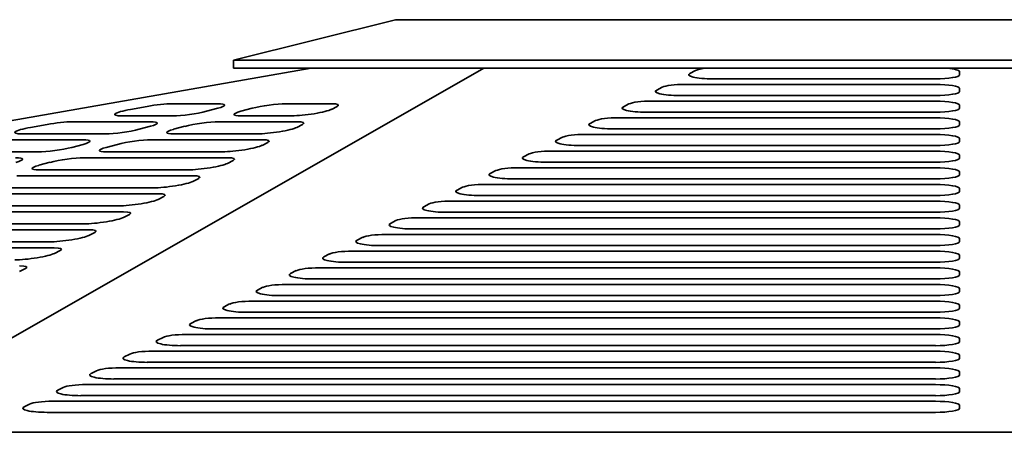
# Model space of a CAD drawing. Header units: millimetres. Extents: x 287 to 973, y 250 to 640.
# Tile 5 of 11: x 510 to 631, y 589 to 640. Entities that reach past the tile are written whole.
import ezdxf

# ---------------------------------------------------------------- set-up
doc = ezdxf.new("R2010")
doc.units = ezdxf.units.MM
doc.header["$LTSCALE"] = 3
doc.layers.add('Krawędzie widoczne(ISO)', color=7, linetype='Continuous', lineweight=35, true_color=0x262659)

msp = doc.modelspace()

# ---------------------------------------------------------------- linework, layer by layer
at = {"layer": 'Krawędzie widoczne(ISO)'}
for p, q in [((536, 635.5), (556, 640.5)), ((704, 640.5), (556, 640.5)), ((287.5, 589.5), (545.59, 634.5)), ((566.96, 634.5), (488.13, 589.5)), ((536, 635.5), (724, 635.5)), ((536, 634.5), (536, 635.5)), ((536, 634.5), (724, 634.5)), ((592.43, 633.87), (593.12, 634.21)), ((625.79, 634.05), (625.79, 633.7)), ((588.32, 631.81), (589, 632.15)), ((591.84, 632.5), (622.79, 632.5)), ((622.79, 633.19), (595.27, 633.19)), ((625.79, 631.99), (625.79, 631.64)), ((622.79, 631.13), (591.16, 631.13)), ((523.25, 629.41), (525.31, 629.78)), ((528.42, 630.1), (534, 630.1)), ((534.04, 629.55), (532.66, 629.18)), ((536.9, 629.18), (538.29, 629.55)), ((542.5, 630.11), (548.08, 630.11)), ((548.81, 629.79), (548.1, 629.42)), ((584.2, 629.75), (584.89, 630.09)), ((587.73, 630.44), (622.79, 630.44)), ((625.79, 629.92), (625.79, 629.58)), ((528.45, 628.62), (522.19, 628.62)), ((543.2, 628.62), (536.94, 628.62)), ((583.61, 628.38), (622.79, 628.38)), ((622.79, 629.07), (587.04, 629.07)), ((510.88, 627.18), (512.94, 627.56)), ((516.04, 627.87), (525.67, 627.88)), ((525.71, 627.32), (524.33, 626.95)), ((528.57, 626.95), (529.96, 627.32)), ((534.17, 627.88), (543.8, 627.88)), ((544.53, 627.56), (543.81, 627.19)), ((580.09, 627.69), (580.77, 628.03)), ((625.79, 627.86), (625.79, 627.52)), ((520.12, 626.39), (509.82, 626.39)), ((538.92, 626.4), (528.61, 626.39)), ((575.97, 625.63), (576.66, 625.97)), ((579.5, 626.32), (622.79, 626.32)), ((622.79, 627), (582.93, 627)), ((503.67, 625.65), (517.34, 625.65)), ((517.39, 625.09), (516, 624.72)), ((520.24, 624.72), (521.63, 625.09)), ((525.84, 625.65), (539.51, 625.65)), ((540.24, 625.34), (539.53, 624.97)), ((622.79, 624.94), (578.81, 624.94)), ((625.79, 625.8), (625.79, 625.46)), ((511.79, 624.16), (497.44, 624.16)), ((534.64, 624.17), (520.29, 624.17)), ((571.86, 623.56), (572.54, 623.91)), ((575.38, 624.26), (622.79, 624.26)), ((625.79, 623.74), (625.79, 623.4)), ((511.92, 622.5), (513.3, 622.87)), ((517.51, 623.42), (535.23, 623.43)), ((535.96, 623.11), (535.25, 622.74)), ((622.79, 622.88), (574.7, 622.88)), ((509.18, 621.2), (530.95, 621.2)), ((530.35, 621.94), (511.96, 621.94)), ((567.74, 621.5), (568.43, 621.85)), ((571.27, 622.2), (622.79, 622.2)), ((625.79, 621.68), (625.79, 621.34)), ((531.68, 620.89), (530.96, 620.51)), ((567.15, 620.13), (622.79, 620.13)), ((622.79, 620.82), (570.58, 620.82)), ((500.85, 618.97), (526.66, 618.98)), ((526.07, 619.72), (503.63, 619.71)), ((527.39, 618.66), (526.68, 618.29)), ((563.63, 619.44), (564.31, 619.79)), ((622.79, 618.76), (566.47, 618.76)), ((625.79, 619.62), (625.79, 619.28)), ((521.78, 617.49), (495.3, 617.48)), ((559.51, 617.38), (560.2, 617.72)), ((563.04, 618.07), (622.79, 618.07)), ((625.79, 617.56), (625.79, 617.21)), ((492.52, 616.74), (522.38, 616.75)), ((523.11, 616.43), (522.4, 616.06)), ((622.79, 616.7), (562.35, 616.7)), ((517.5, 615.27), (486.97, 615.26)), ((555.4, 615.32), (556.08, 615.66)), ((558.92, 616.01), (622.79, 616.01)), ((625.79, 615.5), (625.79, 615.15)), ((484.19, 614.51), (518.1, 614.52)), ((518.83, 614.21), (518.11, 613.84)), ((554.81, 613.95), (622.79, 613.95)), ((622.79, 614.64), (558.24, 614.64)), ((513.22, 613.04), (478.64, 613.03)), ((551.28, 613.26), (551.97, 613.6)), ((622.79, 612.58), (554.12, 612.58)), ((625.79, 613.43), (625.79, 613.09)), ((475.86, 612.29), (513.81, 612.3)), ((514.54, 611.98), (513.83, 611.61)), ((547.17, 611.2), (547.86, 611.54)), ((550.69, 611.89), (622.79, 611.89)), ((625.79, 611.37), (625.79, 611.03)), ((622.79, 610.51), (550.01, 610.51)), ((510.26, 609.75), (509.54, 609.38)), ((543.05, 609.14), (543.74, 609.48)), ((546.58, 609.83), (622.79, 609.83)), ((625.79, 609.31), (625.79, 608.97)), ((542.46, 607.77), (622.79, 607.77)), ((622.79, 608.45), (545.89, 608.45)), ((538.94, 607.07), (539.63, 607.42)), ((625.79, 607.25), (625.79, 606.91)), ((534.82, 605.01), (535.51, 605.36)), ((538.35, 605.71), (622.79, 605.71)), ((622.79, 606.39), (541.78, 606.39)), ((625.79, 605.19), (625.79, 604.85)), ((622.79, 604.33), (537.66, 604.33)), ((530.71, 602.95), (531.4, 603.3)), ((534.23, 603.64), (622.79, 603.64)), ((625.79, 603.13), (625.79, 602.79)), ((530.12, 601.58), (622.79, 601.58)), ((622.79, 602.27), (533.55, 602.27)), ((526.6, 600.89), (527.28, 601.23)), ((625.79, 601.07), (625.79, 600.72)), ((522.48, 598.83), (523.17, 599.17)), ((526, 599.52), (622.79, 599.52)), ((622.79, 600.21), (529.43, 600.21)), ((622.79, 598.15), (525.32, 598.15)), ((625.79, 599.01), (625.79, 598.66)), ((518.37, 596.77), (519.05, 597.11)), ((521.89, 597.46), (622.79, 597.46)), ((625.79, 596.95), (625.79, 596.6)), ((622.79, 596.09), (521.2, 596.09)), ((514.25, 594.71), (514.94, 595.05)), ((517.77, 595.4), (622.79, 595.4)), ((625.79, 594.88), (625.79, 594.54)), ((513.61, 593.34), (622.79, 593.34)), ((622.79, 594.03), (517.09, 594.03)), ((510.09, 592.65), (510.77, 592.99)), ((622.79, 591.96), (512.93, 591.96)), ((625.79, 592.82), (625.79, 592.48)), ((771.87, 589.5), (488.13, 589.5))]:
    msp.add_line(p, q, dxfattribs=at)
for centre, major_axis, ratio, start_param, end_param in [((595.96, 634.05), (-3, 0), 0.171768, 5.209577, 5.952847), ((622.79, 634.05), (3, 0), 0.171768, 6.283185, 7.3568), ((595.27, 633.7), (-3, 0), 0.171768, 5.952847, 7.853981), ((622.79, 633.7), (3, 0), 0.171768, 4.712389, 6.283185), ((591.84, 631.99), (-3, 0), 0.171768, 4.712389, 5.952847), ((622.79, 631.99), (3, 0), 0.171768, 6.283185, 7.853981), ((591.16, 631.64), (-3, 0), 0.171768, 5.952847, 7.853981), ((622.79, 631.64), (3, 0), 0.171768, 4.712389, 6.283185), ((526.34, 629.55), (2.97, 0.4), 0.131244, 0.777657, 1.903962), ((531.92, 629.55), (2.97, 0.4), 0.131244, 5.490046, 7.060842), ((540.41, 629.55), (2.97, 0.4), 0.131244, 0.777657, 2.348453), ((546, 629.55), (2.97, 0.4), 0.131244, 5.934537, 7.060842), ((587.04, 629.58), (-3, 0), 0.171768, 5.952847, 7.853981), ((587.73, 629.92), (-3, 0), 0.171768, 4.712389, 5.952847), ((622.79, 629.92), (3, 0), 0.171768, 6.283185, 7.853981), ((622.79, 629.58), (3, 0), 0.171768, 4.712389, 6.283185), ((524.27, 629.17), (-2.97, -0.4), 0.131244, 5.045554, 7.060842), ((530.53, 629.18), (-2.97, -0.4), 0.131244, 0.777657, 2.348453), ((539.03, 629.18), (-2.97, -0.4), 0.131244, 5.490046, 7.060842), ((545.29, 629.18), (2.97, 0.4), 0.131244, 3.919249, 5.934537), ((583.61, 627.86), (-3, 0), 0.171768, 4.712389, 5.952847), ((622.79, 627.86), (3, 0), 0.171768, 6.283185, 7.853981), ((511.9, 626.95), (-2.97, -0.4), 0.131244, 5.045554, 7.060842), ((513.96, 627.32), (2.97, 0.4), 0.131244, 0.777657, 1.903962), ((523.59, 627.32), (2.97, 0.4), 0.131244, 5.490046, 7.060842), ((532.09, 627.32), (2.97, 0.4), 0.131244, 0.777657, 2.348453), ((541, 626.95), (2.97, 0.4), 0.131244, 3.919249, 5.934537), ((541.72, 627.32), (2.97, 0.4), 0.131244, 5.934537, 7.060842), ((582.93, 627.52), (-3, 0), 0.171768, 5.952847, 7.853981), ((622.79, 627.52), (3, 0), 0.171768, 4.712389, 6.283185), ((522.2, 626.95), (-2.97, -0.4), 0.131244, 0.777657, 2.348453), ((530.7, 626.95), (-2.97, -0.4), 0.131244, 5.490046, 7.060842), ((579.5, 625.8), (-3, 0), 0.171768, 4.712389, 5.952847), ((622.79, 625.8), (3, 0), 0.171768, 6.283185, 7.853981), ((513.87, 624.72), (-2.97, -0.4), 0.131244, 0.777657, 2.348453), ((515.26, 625.09), (2.97, 0.4), 0.131244, 5.490046, 7.060842), ((522.37, 624.72), (-2.97, -0.4), 0.131244, 5.490046, 7.060842), ((523.76, 625.09), (2.97, 0.4), 0.131244, 0.777657, 2.348453), ((536.72, 624.73), (2.97, 0.4), 0.131244, 3.919249, 5.934537), ((537.43, 625.1), (2.97, 0.4), 0.131244, 5.934537, 7.060842), ((578.81, 625.46), (-3, 0), 0.171768, 5.952847, 7.853981), ((622.79, 625.46), (3, 0), 0.171768, 4.712389, 6.283185), ((574.7, 623.4), (-3, 0), 0.171768, 5.952847, 7.853981), ((575.38, 623.74), (-3, 0), 0.171768, 4.712389, 5.952847), ((622.79, 623.74), (3, 0), 0.171768, 6.283185, 7.853981), ((506.93, 622.86), (2.97, 0.4), 0.131244, 5.490046, 7.060842), ((514.04, 622.5), (-2.97, -0.4), 0.131244, 5.490046, 7.060842), ((515.43, 622.87), (2.97, 0.4), 0.131244, 0.777657, 2.348453), ((532.43, 622.5), (2.97, 0.4), 0.131244, 3.919249, 5.934537), ((533.15, 622.87), (2.97, 0.4), 0.131244, 5.934537, 7.060842), ((622.79, 623.4), (3, 0), 0.171768, 4.712389, 6.283185), ((528.86, 620.65), (2.97, 0.4), 0.131244, 5.934537, 7.060842), ((570.58, 621.34), (-3, 0), 0.171768, 5.952847, 7.853981), ((571.27, 621.68), (-3, 0), 0.171768, 4.712389, 5.952847), ((622.79, 621.68), (3, 0), 0.171768, 6.283185, 7.853981), ((622.79, 621.34), (3, 0), 0.171768, 4.712389, 6.283185), ((528.15, 620.27), (2.97, 0.4), 0.131244, 3.919249, 5.934537), ((567.15, 619.62), (-3, 0), 0.171768, 4.712389, 5.952847), ((622.79, 619.62), (3, 0), 0.171768, 6.283185, 7.853981), ((524.58, 618.42), (2.97, 0.4), 0.131244, 5.934537, 7.060842), ((566.47, 619.28), (-3, 0), 0.171768, 5.952847, 7.853981), ((622.79, 619.28), (3, 0), 0.171768, 4.712389, 6.283185), ((523.87, 618.05), (2.97, 0.4), 0.131244, 3.919249, 5.934537), ((562.35, 617.21), (-3, 0), 0.171768, 5.952847, 7.853981), ((563.04, 617.56), (-3, 0), 0.171768, 4.712389, 5.952847), ((622.79, 617.56), (3, 0), 0.171768, 6.283185, 7.853981), ((520.3, 616.19), (2.97, 0.4), 0.131244, 5.934537, 7.060842), ((622.79, 617.21), (3, 0), 0.171768, 4.712389, 6.283185), ((519.58, 615.82), (2.97, 0.4), 0.131244, 3.919249, 5.934537), ((558.24, 615.15), (-3, 0), 0.171768, 5.952847, 7.853981), ((558.92, 615.5), (-3, 0), 0.171768, 4.712389, 5.952847), ((622.79, 615.5), (3, 0), 0.171768, 6.283185, 7.853981), ((622.79, 615.15), (3, 0), 0.171768, 4.712389, 6.283185), ((515.3, 613.6), (2.97, 0.4), 0.131244, 3.919249, 5.934537), ((516.01, 613.97), (2.97, 0.4), 0.131244, 5.934537, 7.060842), ((554.81, 613.43), (-3, 0), 0.171768, 4.712389, 5.952847), ((622.79, 613.43), (3, 0), 0.171768, 6.283185, 7.853981), ((554.12, 613.09), (-3, 0), 0.171768, 5.952847, 7.853981), ((622.79, 613.09), (3, 0), 0.171768, 4.712389, 6.283185), ((511.02, 611.37), (2.97, 0.4), 0.131244, 3.919249, 5.934537), ((511.73, 611.74), (2.97, 0.4), 0.131244, 5.934537, 7.060842), ((550.69, 611.37), (-3, 0), 0.171768, 4.712389, 5.952847), ((622.79, 611.37), (3, 0), 0.171768, 6.283185, 7.853981), ((507.45, 609.51), (2.97, 0.4), 0.131244, 5.934537, 7.060842), ((550.01, 611.03), (-3, 0), 0.171768, 5.952847, 7.853981), ((622.79, 611.03), (3, 0), 0.171768, 4.712389, 6.283185), ((545.89, 608.97), (-3, 0), 0.171768, 5.952847, 7.853981), ((546.58, 609.31), (-3, 0), 0.171768, 4.712389, 5.952847), ((622.79, 609.31), (3, 0), 0.171768, 6.283185, 7.853981), ((622.79, 608.97), (3, 0), 0.171768, 4.712389, 6.283185), ((542.46, 607.25), (-3, 0), 0.171768, 4.712389, 5.952847), ((622.79, 607.25), (3, 0), 0.171768, 6.283185, 7.853981), ((541.78, 606.91), (-3, 0), 0.171768, 5.952847, 7.853981), ((622.79, 606.91), (3, 0), 0.171768, 4.712389, 6.283185), ((538.35, 605.19), (-3, 0), 0.171768, 4.712389, 5.952847), ((622.79, 605.19), (3, 0), 0.171768, 6.283185, 7.853981), ((537.66, 604.85), (-3, 0), 0.171768, 5.952847, 7.853981), ((622.79, 604.85), (3, 0), 0.171768, 4.712389, 6.283185), ((533.55, 602.79), (-3, 0), 0.171768, 5.952847, 7.853981), ((534.23, 603.13), (-3, 0), 0.171768, 4.712389, 5.952847), ((622.79, 603.13), (3, 0), 0.171768, 6.283185, 7.853981), ((622.79, 602.79), (3, 0), 0.171768, 4.712389, 6.283185), ((530.12, 601.07), (-3, 0), 0.171768, 4.712389, 5.952847), ((622.79, 601.07), (3, 0), 0.171768, 6.283185, 7.853981), ((529.43, 600.72), (-3, 0), 0.171768, 5.952847, 7.853981), ((622.79, 600.72), (3, 0), 0.171768, 4.712389, 6.283185), ((526, 599.01), (-3, 0), 0.171768, 4.712389, 5.952847), ((622.79, 599.01), (3, 0), 0.171768, 6.283185, 7.853981), ((525.32, 598.66), (-3, 0), 0.171768, 5.952847, 7.853981), ((622.79, 598.66), (3, 0), 0.171768, 4.712389, 6.283185), ((521.2, 596.6), (-3, 0), 0.171768, 5.952847, 7.853981), ((521.89, 596.95), (-3, 0), 0.171768, 4.712389, 5.952847), ((622.79, 596.95), (3, 0), 0.171768, 6.283185, 7.853981), ((622.79, 596.6), (3, 0), 0.171768, 4.712389, 6.283185), ((517.09, 594.54), (-3, 0), 0.171768, 5.952847, 7.853981), ((517.77, 594.88), (-3, 0), 0.171768, 4.712389, 5.952847), ((622.79, 594.88), (3, 0), 0.171768, 6.283185, 7.853981), ((622.79, 594.54), (3, 0), 0.171768, 4.712389, 6.283185), ((513.61, 592.82), (-3, 0), 0.171768, 4.712389, 5.952847), ((622.79, 592.82), (3, 0), 0.171768, 6.283185, 7.853981), ((512.93, 592.48), (-3, 0), 0.171768, 5.952847, 7.853981), ((622.79, 592.48), (3, 0), 0.171768, 4.712389, 6.283185)]:
    msp.add_ellipse(centre, major_axis=major_axis, ratio=ratio, start_param=start_param, end_param=end_param, dxfattribs=at)

doc.saveas('drawing.dxf')
